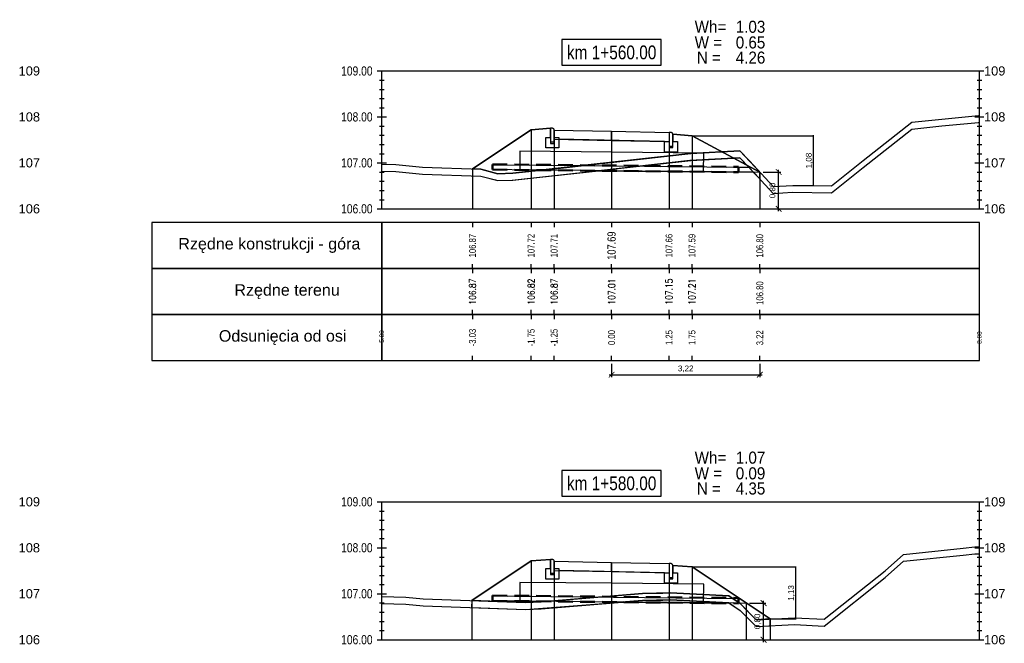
# Model space of a CAD drawing. Extents: x 7537626 to 7538805, y 5722894 to 5725486.
# Tile 86 of 105: x 7538581 to 7538602, y 5725469 to 5725482. Entities that reach past the tile are written whole.
import ezdxf

# ---------------------------------------------------------------- set-up
doc = ezdxf.new("R2010")
doc.units = 0
doc.header["$PDMODE"] = 35
doc.header["$PDSIZE"] = 0.3
doc.linetypes.add('HIDDEN', pattern=[9.525, 6.35, -3.175])
for name, color, linetype in [('C-DROGI-PROFILE', 7, 'Continuous'), ('C-DROGI-PROFILE-ETYKIETY', 7, 'Continuous'), ('C-DROGI-PRZEKROJE-ETYKIETY', 7, 'Continuous'), ('C-POPRZECZKA-przekrój', 2, 'Continuous'), ('C-POPRZECZKA-widok', 1, 'Continuous')]:
    doc.layers.add(name, color=color, linetype=linetype)
for name, color, linetype, true_color in [('C-humus', 7, 'Continuous', 0x003df5), ('C-Teren', 7, 'Continuous', 0x008521), ('poprzeczki', 7, 'Continuous', 0x0000d6)]:
    doc.layers.add(name, color=color, linetype=linetype, true_color=true_color)
for name, color, linetype, lineweight, plot in [('D-1.pow. hum.', 7, 'Continuous', 30, False), ('D-2.wykop', 30, 'Continuous', 30, False), ('D-3.nasyp', 4, 'Continuous', 30, False)]:
    doc.layers.add(name, color=color, linetype=linetype, lineweight=lineweight, plot=plot)
doc.layers.add('D-roboty-ziemne-opis', color=2, linetype='Continuous', lineweight=30)
doc.layers.add('Pom-plan', color=4, linetype='Continuous', plot=False)
doc.styles.add('2mm08', font='arial.ttf', dxfattribs={"width": 0.8})
doc.styles.add('opis_50', font='arial.ttf', dxfattribs={"height": 0.125})
doc.styles.get("Standard").update_dxf_attribs({"font": 'arial.ttf'})
doc.dimstyles.new('OPIS_50', dxfattribs={"dimscale": 0.5, "dimtxt": 0.125, "dimasz": 0.25, "dimexe": 0.1, "dimexo": 0.15, "dimgap": 0.1, "dimtad": 1, "dimzin": 0, "dimtxsty": 'opis_50', "dimblk": 'ARCHTICK', "dimcen": 0.15, "dimdle": 0.1, "dimaunit": 2, "dimadec": 4, "dimazin": 0, "dimtfac": 1, "dimtmove": 0, "dimatfit": 3, "dimfxl": 1, "dimarcsym": 0})

# ---------------------------------------------------------------- blocks, each defined once
blk = doc.blocks.new('_ArchTick')
at = {"color": 0, "linetype": 'ByBlock', "const_width": 0.15}
blk.add_lwpolyline([(-0.5, -0.5), (0.5, 0.5)], dxfattribs=at)
blk = doc.blocks.new('*D18')
at = {"layer": 'Defpoints', "color": 0, "transparency": 16777216}
for p in [(7538595.225, 5725479.627), (7538597.408, 5725478.546), (7538597.86, 5725478.546)]:
    blk.add_point(p, dxfattribs=at)
at = {"layer": 'poprzeczki', "color": 0, "lineweight": -2, "transparency": 16777216}
for p, q in [((7538595.24, 5725479.627), (7538597.87, 5725479.627)), ((7538597.86, 5725479.637), (7538597.86, 5725478.536)), ((7538597.423, 5725478.546), (7538597.87, 5725478.546))]:
    blk.add_line(p, q, dxfattribs=at)
at = {"layer": 'poprzeczki', "color": 0, "lineweight": -2, "transparency": 16777216, "xscale": 0.025, "yscale": 0.025, "zscale": 0.025}
for p, rotation in [((7538597.86, 5725479.627), 90), ((7538597.86, 5725478.546), 270)]:
    blk.add_blockref('_ArchTick', p, dxfattribs=dict(at, rotation=rotation))
at = {"layer": 'poprzeczki', "color": 0, "transparency": 16777216, "insert": (7538597.775, 5725479.087), "char_height": 0.125, "attachment_point": 5, "rotation": 90, "style": 'opis_50'}
blk.add_mtext('1,08', dxfattribs=at)
blk = doc.blocks.new('*D19')
at = {"layer": 'Defpoints', "color": 0, "transparency": 16777216}
for p in [(7538595.225, 5725470.245), (7538596.923, 5725469.113), (7538597.474, 5725469.113)]:
    blk.add_point(p, dxfattribs=at)
at = {"layer": 'poprzeczki', "color": 0, "lineweight": -2, "transparency": 16777216}
for p, q in [((7538595.24, 5725470.245), (7538597.484, 5725470.245)), ((7538597.474, 5725470.255), (7538597.474, 5725469.103)), ((7538596.938, 5725469.113), (7538597.484, 5725469.113))]:
    blk.add_line(p, q, dxfattribs=at)
at = {"layer": 'poprzeczki', "color": 0, "lineweight": -2, "transparency": 16777216, "xscale": 0.025, "yscale": 0.025, "zscale": 0.025}
for p, rotation in [((7538597.474, 5725470.245), 90), ((7538597.474, 5725469.113), 270)]:
    blk.add_blockref('_ArchTick', p, dxfattribs=dict(at, rotation=rotation))
at = {"layer": 'poprzeczki', "color": 0, "transparency": 16777216, "insert": (7538597.389, 5725469.679), "char_height": 0.125, "attachment_point": 5, "rotation": 90, "style": 'opis_50'}
blk.add_mtext('1,13', dxfattribs=at)
blk = doc.blocks.new('geokrata')
at = {"layer": 'C-POPRZECZKA-przekrój', "color": 172, "linetype": 'HIDDEN', "lineweight": 50, "ltscale": 0.05, "true_color": 0x0000cc}
for p, q in [((7538464.885, 5725469.743), (7538470.234, 5725469.689)), ((7538464.887, 5725469.627), (7538470.233, 5725469.573))]:
    blk.add_line(p, q, dxfattribs=at)
at = {"layer": 'C-POPRZECZKA-przekrój', "color": 98, "linetype": 'Continuous', "lineweight": 30, "true_color": 0x006100}
for p, q in [((7538464.892, 5725469.735), (7538465.726, 5725469.726)), ((7538464.893, 5725469.635), (7538465.725, 5725469.626)), ((7538469.225, 5725469.591), (7538470.225, 5725469.581))]:
    blk.add_line(p, q, dxfattribs=at)
for points in [[(7538467.479, 5725470.009), (7538465.479, 5725470.029), (7538465.475, 5725469.629), (7538469.475, 5725469.589), (7538469.479, 5725469.989), (7538467.479, 5725470.009), (7538465.479, 5725470.029), (7538465.476, 5725469.729), (7538470.226, 5725469.681)], [(7538464.892, 5725469.735), (7538464.893, 5725469.635)], [(7538470.225, 5725469.581), (7538470.226, 5725469.681)]]:
    blk.add_lwpolyline(points, dxfattribs=at)
at = {"layer": 'C-POPRZECZKA-przekrój', "color": 172, "linetype": 'HIDDEN', "lineweight": 50, "ltscale": 0.05, "true_color": 0x0000cc}
for points in [[(7538464.885, 5725469.743), (7538464.887, 5725469.627)], [(7538470.233, 5725469.573), (7538470.234, 5725469.689)]]:
    blk.add_lwpolyline(points, dxfattribs=at)
blk = doc.blocks.new('*D246')
at = {"layer": 'Defpoints', "color": 0, "transparency": 16777216}
for p in [(7538593.475, 5725474.736), (7538596.699, 5725474.736), (7538596.699, 5725474.428)]:
    blk.add_point(p, dxfattribs=at)
at = {"layer": 'Pom-plan', "color": 0, "lineweight": -2, "transparency": 16777216}
for p, q in [((7538593.475, 5725474.661), (7538593.475, 5725474.378)), ((7538596.699, 5725474.661), (7538596.699, 5725474.378)), ((7538593.425, 5725474.428), (7538596.749, 5725474.428))]:
    blk.add_line(p, q, dxfattribs=at)
at = {"layer": 'Pom-plan', "color": 0, "lineweight": -2, "transparency": 16777216, "xscale": 0.125, "yscale": 0.125, "zscale": 0.125, "rotation": 180}
blk.add_blockref('_ArchTick', (7538593.475, 5725474.428), dxfattribs=at)
at = {"layer": 'Pom-plan', "color": 0, "lineweight": -2, "transparency": 16777216, "xscale": 0.125, "yscale": 0.125, "zscale": 0.125}
blk.add_blockref('_ArchTick', (7538596.699, 5725474.428), dxfattribs=at)
at = {"layer": 'Pom-plan', "color": 0, "transparency": 16777216, "insert": (7538595.087, 5725474.553), "char_height": 0.125, "attachment_point": 5, "style": 'opis_50'}
blk.add_mtext('3,22', dxfattribs=at)
blk = doc.blocks.new('*D247')
at = {"layer": 'Defpoints', "color": 0, "transparency": 16777216}
for p in [(7538596.699, 5725478.838), (7538597.109, 5725478.838), (7538596.699, 5725478.036)]:
    blk.add_point(p, dxfattribs=at)
at = {"layer": 'Pom-plan', "color": 0, "lineweight": -2, "transparency": 16777216}
for p, q in [((7538597.109, 5725477.986), (7538597.109, 5725478.888)), ((7538596.774, 5725478.838), (7538597.159, 5725478.838)), ((7538596.774, 5725478.036), (7538597.159, 5725478.036))]:
    blk.add_line(p, q, dxfattribs=at)
at = {"layer": 'Pom-plan', "color": 0, "lineweight": -2, "transparency": 16777216, "xscale": 0.125, "yscale": 0.125, "zscale": 0.125}
for p, rotation in [((7538597.109, 5725478.838), 90), ((7538597.109, 5725478.036), 270)]:
    blk.add_blockref('_ArchTick', p, dxfattribs=dict(at, rotation=rotation))
at = {"layer": 'Pom-plan', "color": 0, "transparency": 16777216, "insert": (7538596.984, 5725478.437), "char_height": 0.125, "attachment_point": 5, "rotation": 90, "style": 'opis_50'}
blk.add_mtext('0,80', dxfattribs=at)
blk = doc.blocks.new('*D248')
at = {"layer": 'Defpoints', "color": 0, "transparency": 16777216}
for p in [(7538596.403, 5725469.459), (7538596.782, 5725469.459), (7538596.403, 5725468.661)]:
    blk.add_point(p, dxfattribs=at)
at = {"layer": 'Pom-plan', "color": 0, "lineweight": -2, "transparency": 16777216}
for p, q in [((7538596.782, 5725468.611), (7538596.782, 5725469.509)), ((7538596.478, 5725469.459), (7538596.832, 5725469.459)), ((7538596.478, 5725468.661), (7538596.832, 5725468.661))]:
    blk.add_line(p, q, dxfattribs=at)
at = {"layer": 'Pom-plan', "color": 0, "lineweight": -2, "transparency": 16777216, "xscale": 0.125, "yscale": 0.125, "zscale": 0.125}
for p, rotation in [((7538596.782, 5725469.459), 90), ((7538596.782, 5725468.661), 270)]:
    blk.add_blockref('_ArchTick', p, dxfattribs=dict(at, rotation=rotation))
at = {"layer": 'Pom-plan', "color": 0, "transparency": 16777216, "insert": (7538596.657, 5725469.06), "char_height": 0.125, "attachment_point": 5, "rotation": 90, "style": 'opis_50'}
blk.add_mtext('0,80', dxfattribs=at)

msp = doc.modelspace()

# ---------------------------------------------------------------- linework, layer by layer
at = {"layer": 'C-DROGI-PROFILE', "color": 7, "linetype": 'Continuous', "lineweight": -3}
for p, q in [((7538590.449, 5725477.736), (7538590.449, 5725477.636)), ((7538591.725, 5725477.736), (7538591.725, 5725477.636)), ((7538592.225, 5725477.736), (7538592.225, 5725477.636)), ((7538593.475, 5725477.736), (7538593.475, 5725477.636)), ((7538594.725, 5725477.736), (7538594.725, 5725477.636)), ((7538595.225, 5725477.736), (7538595.225, 5725477.636)), ((7538596.699, 5725477.736), (7538596.699, 5725477.636)), ((7538590.449, 5725476.736), (7538590.449, 5725476.836)), ((7538591.725, 5725476.736), (7538591.725, 5725476.836)), ((7538592.225, 5725476.736), (7538592.225, 5725476.836)), ((7538593.475, 5725476.736), (7538593.475, 5725476.836)), ((7538594.725, 5725476.736), (7538594.725, 5725476.836)), ((7538595.225, 5725476.736), (7538595.225, 5725476.836)), ((7538596.699, 5725476.736), (7538596.699, 5725476.836)), ((7538590.449, 5725476.736), (7538590.449, 5725476.636)), ((7538591.725, 5725476.736), (7538591.725, 5725476.636)), ((7538592.225, 5725476.736), (7538592.225, 5725476.636)), ((7538593.475, 5725476.736), (7538593.475, 5725476.636)), ((7538594.725, 5725476.736), (7538594.725, 5725476.636)), ((7538595.225, 5725476.736), (7538595.225, 5725476.636)), ((7538596.699, 5725476.736), (7538596.699, 5725476.636)), ((7538590.449, 5725475.736), (7538590.449, 5725475.836)), ((7538590.449, 5725475.736), (7538590.449, 5725475.636)), ((7538591.725, 5725475.736), (7538591.725, 5725475.836)), ((7538591.725, 5725475.736), (7538591.725, 5725475.636)), ((7538592.225, 5725475.736), (7538592.225, 5725475.836)), ((7538592.225, 5725475.736), (7538592.225, 5725475.636)), ((7538593.475, 5725475.736), (7538593.475, 5725475.836)), ((7538593.475, 5725475.736), (7538593.475, 5725475.636)), ((7538594.725, 5725475.736), (7538594.725, 5725475.836)), ((7538594.725, 5725475.736), (7538594.725, 5725475.636)), ((7538595.225, 5725475.736), (7538595.225, 5725475.836)), ((7538595.225, 5725475.736), (7538595.225, 5725475.636)), ((7538596.699, 5725475.736), (7538596.699, 5725475.836)), ((7538596.699, 5725475.736), (7538596.699, 5725475.636)), ((7538590.449, 5725474.736), (7538590.449, 5725474.836)), ((7538591.725, 5725474.736), (7538591.725, 5725474.836)), ((7538592.225, 5725474.736), (7538592.225, 5725474.836)), ((7538593.475, 5725474.736), (7538593.475, 5725474.836)), ((7538594.725, 5725474.736), (7538594.725, 5725474.836)), ((7538595.225, 5725474.736), (7538595.225, 5725474.836)), ((7538596.699, 5725474.736), (7538596.699, 5725474.836))]:
    msp.add_line(p, q, dxfattribs=at)
at = {"layer": 'C-DROGI-PROFILE', "color": 1, "linetype": 'Continuous', "lineweight": -3}
for points in [[(7538588.475, 5725476.736), (7538588.475, 5725477.736), (7538583.475, 5725477.736), (7538583.475, 5725476.736)], [(7538588.475, 5725476.736), (7538601.475, 5725476.736), (7538601.475, 5725477.736), (7538588.475, 5725477.736)], [(7538588.475, 5725475.736), (7538588.475, 5725476.736), (7538583.475, 5725476.736), (7538583.475, 5725475.736)], [(7538588.475, 5725475.736), (7538601.475, 5725475.736), (7538601.475, 5725476.736), (7538588.475, 5725476.736)], [(7538588.475, 5725474.736), (7538588.475, 5725475.736), (7538583.475, 5725475.736), (7538583.475, 5725474.736)], [(7538588.475, 5725474.736), (7538601.475, 5725474.736), (7538601.475, 5725475.736), (7538588.475, 5725475.736)]]:
    msp.add_3dface(points, dxfattribs=at)
at = {"layer": 'C-DROGI-PRZEKROJE-ETYKIETY', "color": 1, "linetype": 'Continuous', "lineweight": -3}
for p, q in [((7538591.725, 5725479.757), (7538591.725, 5725478.036)), ((7538592.225, 5725479.751), (7538592.225, 5725478.036)), ((7538593.475, 5725479.726), (7538593.475, 5725478.036)), ((7538594.725, 5725479.701), (7538594.725, 5725478.036)), ((7538595.225, 5725479.627), (7538595.225, 5725478.036)), ((7538590.449, 5725478.907), (7538590.449, 5725478.036)), ((7538591.725, 5725470.375), (7538591.725, 5725468.661)), ((7538592.225, 5725470.369), (7538592.225, 5725468.661)), ((7538593.475, 5725470.344), (7538593.475, 5725468.661)), ((7538594.725, 5725470.319), (7538594.725, 5725468.661)), ((7538595.225, 5725470.245), (7538595.225, 5725468.661)), ((7538590.432, 5725469.513), (7538590.432, 5725468.661)), ((7538596.923, 5725469.113), (7538596.923, 5725468.661))]:
    msp.add_line(p, q, dxfattribs=at)
for points in [[(7538596.699, 5725478.838), (7538596.699, 5725478.036)], [(7538596.403, 5725469.459), (7538596.403, 5725468.661)]]:
    msp.add_lwpolyline(points, dxfattribs=at)
at = {"layer": 'C-humus'}
for p, q in [((7538598.944, 5725478.935), (7538600.007, 5725479.772)), ((7538600.007, 5725479.772), (7538600.662, 5725479.841)), ((7538600.662, 5725479.841), (7538601.459, 5725479.918)), ((7538601.459, 5725479.918), (7538601.475, 5725479.919)), ((7538595.196, 5725479.091), (7538596.263, 5725479.148)), ((7538596.263, 5725479.148), (7538596.473, 5725478.931)), ((7538592.363, 5725478.773), (7538595.196, 5725479.091)), ((7538596.473, 5725478.931), (7538596.992, 5725478.373)), ((7538598.255, 5725478.385), (7538598.944, 5725478.935)), ((7538588.475, 5725478.857), (7538588.778, 5725478.848)), ((7538588.778, 5725478.848), (7538589.363, 5725478.794)), ((7538589.363, 5725478.794), (7538590.633, 5725478.75)), ((7538590.633, 5725478.75), (7538590.999, 5725478.651)), ((7538591.328, 5725478.661), (7538592.363, 5725478.773)), ((7538590.999, 5725478.651), (7538591.328, 5725478.661)), ((7538596.992, 5725478.373), (7538597.408, 5725478.396)), ((7538597.408, 5725478.396), (7538598.255, 5725478.385)), ((7538599.423, 5725470.013), (7538599.826, 5725470.368)), ((7538599.826, 5725470.368), (7538601.12, 5725470.504)), ((7538601.12, 5725470.504), (7538601.373, 5725470.53)), ((7538601.373, 5725470.53), (7538601.475, 5725470.531)), ((7538598.098, 5725468.959), (7538599.423, 5725470.013)), ((7538591.941, 5725469.335), (7538594.147, 5725469.518)), ((7538594.147, 5725469.518), (7538594.592, 5725469.525)), ((7538594.592, 5725469.525), (7538594.759, 5725469.529)), ((7538594.759, 5725469.529), (7538596.024, 5725469.464)), ((7538596.024, 5725469.464), (7538596.273, 5725469.3)), ((7538588.475, 5725469.449), (7538588.997, 5725469.435)), ((7538588.997, 5725469.435), (7538589.378, 5725469.399)), ((7538589.378, 5725469.399), (7538591.602, 5725469.323)), ((7538591.602, 5725469.323), (7538591.941, 5725469.335)), ((7538596.273, 5725469.3), (7538596.616, 5725468.947)), ((7538596.616, 5725468.947), (7538597.454, 5725468.99)), ((7538597.454, 5725468.99), (7538598.098, 5725468.959))]:
    msp.add_line(p, q, dxfattribs=at)
at = {"layer": 'C-POPRZECZKA-przekrój', "color": 2, "linetype": 'Continuous', "lineweight": -3}
for p, q in [((7538590.449, 5725478.907), (7538591.725, 5725479.757)), ((7538591.725, 5725479.757), (7538592.145, 5725479.791)), ((7538592.185, 5725479.791), (7538592.145, 5725479.791)), ((7538592.145, 5725479.791), (7538592.145, 5725479.461)), ((7538592.19, 5725479.79), (7538592.185, 5725479.791)), ((7538592.199, 5725479.788), (7538592.19, 5725479.79)), ((7538592.207, 5725479.784), (7538592.199, 5725479.788)), ((7538592.213, 5725479.779), (7538592.207, 5725479.784)), ((7538592.218, 5725479.774), (7538592.213, 5725479.779)), ((7538592.222, 5725479.766), (7538592.218, 5725479.774)), ((7538592.224, 5725479.758), (7538592.222, 5725479.766)), ((7538592.225, 5725479.751), (7538592.224, 5725479.758)), ((7538592.225, 5725479.751), (7538593.475, 5725479.726)), ((7538592.225, 5725479.751), (7538592.226, 5725479.551)), ((7538592.225, 5725479.461), (7538592.225, 5725479.751)), ((7538592.225, 5725479.751), (7538592.225, 5725479.591)), ((7538592.045, 5725479.361), (7538592.045, 5725479.591)), ((7538592.045, 5725479.591), (7538592.145, 5725479.591)), ((7538592.145, 5725479.591), (7538592.145, 5725479.491)), ((7538592.225, 5725479.591), (7538592.325, 5725479.591)), ((7538592.226, 5725479.551), (7538593.475, 5725479.526)), ((7538592.325, 5725479.591), (7538592.325, 5725479.361)), ((7538593.475, 5725479.526), (7538593.475, 5725479.726)), ((7538593.475, 5725479.726), (7538594.725, 5725479.701)), ((7538594.725, 5725479.701), (7538594.724, 5725479.501)), ((7538594.765, 5725479.701), (7538594.725, 5725479.701)), ((7538594.725, 5725479.701), (7538594.725, 5725479.371)), ((7538594.77, 5725479.7), (7538594.765, 5725479.701)), ((7538594.779, 5725479.698), (7538594.77, 5725479.7)), ((7538594.787, 5725479.694), (7538594.779, 5725479.698)), ((7538594.793, 5725479.689), (7538594.787, 5725479.694)), ((7538594.798, 5725479.684), (7538594.793, 5725479.689)), ((7538594.802, 5725479.676), (7538594.798, 5725479.684)), ((7538594.804, 5725479.668), (7538594.802, 5725479.676)), ((7538594.805, 5725479.661), (7538594.804, 5725479.668)), ((7538594.805, 5725479.371), (7538594.805, 5725479.661)), ((7538594.805, 5725479.661), (7538594.805, 5725479.501)), ((7538594.805, 5725479.661), (7538595.225, 5725479.627)), ((7538592.325, 5725479.361), (7538592.045, 5725479.361)), ((7538592.145, 5725479.491), (7538592.225, 5725479.491)), ((7538592.145, 5725479.461), (7538592.225, 5725479.461)), ((7538593.475, 5725479.526), (7538594.724, 5725479.501)), ((7538594.625, 5725479.271), (7538594.625, 5725479.501)), ((7538594.625, 5725479.501), (7538594.725, 5725479.501)), ((7538594.725, 5725479.501), (7538594.725, 5725479.401)), ((7538594.725, 5725479.401), (7538594.805, 5725479.401)), ((7538594.725, 5725479.371), (7538594.805, 5725479.371)), ((7538594.805, 5725479.501), (7538594.905, 5725479.501)), ((7538594.905, 5725479.501), (7538594.905, 5725479.271)), ((7538594.905, 5725479.271), (7538594.625, 5725479.271)), ((7538590.432, 5725469.513), (7538591.725, 5725470.375)), ((7538591.725, 5725470.375), (7538592.145, 5725470.409)), ((7538592.185, 5725470.409), (7538592.145, 5725470.409)), ((7538592.145, 5725470.409), (7538592.145, 5725470.079)), ((7538592.19, 5725470.408), (7538592.185, 5725470.409)), ((7538592.199, 5725470.406), (7538592.19, 5725470.408)), ((7538592.207, 5725470.402), (7538592.199, 5725470.406)), ((7538592.213, 5725470.397), (7538592.207, 5725470.402)), ((7538592.218, 5725470.392), (7538592.213, 5725470.397)), ((7538592.222, 5725470.384), (7538592.218, 5725470.392)), ((7538592.224, 5725470.376), (7538592.222, 5725470.384)), ((7538592.225, 5725470.369), (7538592.224, 5725470.376)), ((7538592.225, 5725470.369), (7538593.475, 5725470.344)), ((7538592.225, 5725470.369), (7538592.226, 5725470.169)), ((7538592.225, 5725470.079), (7538592.225, 5725470.369)), ((7538592.225, 5725470.369), (7538592.225, 5725470.209)), ((7538593.475, 5725470.144), (7538593.475, 5725470.344)), ((7538593.475, 5725470.344), (7538594.725, 5725470.319)), ((7538594.725, 5725470.319), (7538594.724, 5725470.119)), ((7538594.765, 5725470.319), (7538594.725, 5725470.319)), ((7538594.725, 5725470.319), (7538594.725, 5725469.989)), ((7538594.77, 5725470.318), (7538594.765, 5725470.319)), ((7538594.779, 5725470.316), (7538594.77, 5725470.318)), ((7538592.045, 5725469.979), (7538592.045, 5725470.209)), ((7538592.045, 5725470.209), (7538592.145, 5725470.209)), ((7538592.145, 5725470.209), (7538592.145, 5725470.109)), ((7538592.145, 5725470.109), (7538592.225, 5725470.109)), ((7538592.225, 5725470.209), (7538592.325, 5725470.209)), ((7538592.226, 5725470.169), (7538593.475, 5725470.144)), ((7538592.325, 5725470.209), (7538592.325, 5725469.979)), ((7538593.475, 5725470.144), (7538594.724, 5725470.119)), ((7538594.625, 5725469.889), (7538594.625, 5725470.119)), ((7538594.625, 5725470.119), (7538594.725, 5725470.119)), ((7538594.725, 5725470.119), (7538594.725, 5725470.019)), ((7538594.787, 5725470.312), (7538594.779, 5725470.316)), ((7538594.793, 5725470.307), (7538594.787, 5725470.312)), ((7538594.798, 5725470.302), (7538594.793, 5725470.307)), ((7538594.802, 5725470.294), (7538594.798, 5725470.302)), ((7538594.804, 5725470.286), (7538594.802, 5725470.294)), ((7538594.805, 5725470.279), (7538594.804, 5725470.286)), ((7538594.805, 5725469.989), (7538594.805, 5725470.279)), ((7538594.805, 5725470.279), (7538594.805, 5725470.119)), ((7538594.805, 5725470.279), (7538595.225, 5725470.245)), ((7538594.805, 5725470.119), (7538594.905, 5725470.119)), ((7538594.905, 5725470.119), (7538594.905, 5725469.889)), ((7538595.225, 5725470.245), (7538596.923, 5725469.113)), ((7538592.325, 5725469.979), (7538592.045, 5725469.979)), ((7538592.145, 5725470.079), (7538592.225, 5725470.079)), ((7538594.725, 5725470.019), (7538594.805, 5725470.019)), ((7538594.725, 5725469.989), (7538594.805, 5725469.989)), ((7538594.905, 5725469.889), (7538594.625, 5725469.889))]:
    msp.add_line(p, q, dxfattribs=at)
at = {"layer": 'C-POPRZECZKA-przekrój'}
for points in [[(7538595.225, 5725479.627), (7538596.699, 5725478.838)], [(7538596.226, 5725478.943), (7538596.508, 5725478.94)], [(7538596.225, 5725478.843), (7538596.699, 5725478.838)], [(7538596.226, 5725469.561), (7538596.251, 5725469.561)], [(7538596.225, 5725469.461), (7538596.403, 5725469.459)]]:
    msp.add_lwpolyline(points, dxfattribs=at)
at = {"layer": 'C-POPRZECZKA-widok', "color": 1, "linetype": 'Continuous', "lineweight": -3}
for p, q in [((7538588.375, 5725481.036), (7538601.575, 5725481.036)), ((7538588.475, 5725478.036), (7538588.475, 5725481.036)), ((7538601.475, 5725478.036), (7538601.475, 5725481.036)), ((7538588.425, 5725480.836), (7538588.525, 5725480.836)), ((7538601.425, 5725480.836), (7538601.525, 5725480.836)), ((7538588.425, 5725480.636), (7538588.525, 5725480.636)), ((7538601.425, 5725480.636), (7538601.525, 5725480.636)), ((7538588.425, 5725480.436), (7538588.525, 5725480.436)), ((7538601.425, 5725480.436), (7538601.525, 5725480.436)), ((7538588.425, 5725480.236), (7538588.525, 5725480.236)), ((7538601.425, 5725480.236), (7538601.525, 5725480.236)), ((7538588.375, 5725480.036), (7538588.575, 5725480.036)), ((7538588.425, 5725480.036), (7538588.525, 5725480.036)), ((7538601.375, 5725480.036), (7538601.575, 5725480.036)), ((7538601.425, 5725480.036), (7538601.525, 5725480.036)), ((7538588.425, 5725479.836), (7538588.525, 5725479.836)), ((7538601.425, 5725479.836), (7538601.525, 5725479.836)), ((7538588.425, 5725479.636), (7538588.525, 5725479.636)), ((7538601.425, 5725479.636), (7538601.525, 5725479.636)), ((7538588.425, 5725479.436), (7538588.525, 5725479.436)), ((7538601.425, 5725479.436), (7538601.525, 5725479.436)), ((7538588.425, 5725479.236), (7538588.525, 5725479.236)), ((7538601.425, 5725479.236), (7538601.525, 5725479.236)), ((7538588.375, 5725479.036), (7538588.575, 5725479.036)), ((7538588.425, 5725479.036), (7538588.525, 5725479.036)), ((7538601.375, 5725479.036), (7538601.575, 5725479.036)), ((7538601.425, 5725479.036), (7538601.525, 5725479.036)), ((7538588.425, 5725478.836), (7538588.525, 5725478.836)), ((7538601.425, 5725478.836), (7538601.525, 5725478.836)), ((7538588.425, 5725478.636), (7538588.525, 5725478.636)), ((7538601.425, 5725478.636), (7538601.525, 5725478.636)), ((7538588.425, 5725478.436), (7538588.525, 5725478.436)), ((7538601.425, 5725478.436), (7538601.525, 5725478.436)), ((7538588.375, 5725478.036), (7538601.575, 5725478.036)), ((7538588.425, 5725478.236), (7538588.525, 5725478.236)), ((7538601.425, 5725478.236), (7538601.525, 5725478.236)), ((7538588.375, 5725471.661), (7538601.575, 5725471.661)), ((7538588.475, 5725468.661), (7538588.475, 5725471.661)), ((7538601.475, 5725468.661), (7538601.475, 5725471.661)), ((7538588.425, 5725471.461), (7538588.525, 5725471.461)), ((7538601.425, 5725471.461), (7538601.525, 5725471.461)), ((7538588.425, 5725471.261), (7538588.525, 5725471.261)), ((7538601.425, 5725471.261), (7538601.525, 5725471.261)), ((7538588.425, 5725471.061), (7538588.525, 5725471.061)), ((7538601.425, 5725471.061), (7538601.525, 5725471.061)), ((7538588.425, 5725470.861), (7538588.525, 5725470.861)), ((7538601.425, 5725470.861), (7538601.525, 5725470.861)), ((7538588.375, 5725470.661), (7538588.575, 5725470.661)), ((7538588.425, 5725470.661), (7538588.525, 5725470.661)), ((7538601.375, 5725470.661), (7538601.575, 5725470.661)), ((7538601.425, 5725470.661), (7538601.525, 5725470.661)), ((7538588.425, 5725470.461), (7538588.525, 5725470.461)), ((7538601.425, 5725470.461), (7538601.525, 5725470.461)), ((7538588.425, 5725470.261), (7538588.525, 5725470.261)), ((7538601.425, 5725470.261), (7538601.525, 5725470.261)), ((7538588.425, 5725470.061), (7538588.525, 5725470.061)), ((7538601.425, 5725470.061), (7538601.525, 5725470.061)), ((7538588.425, 5725469.861), (7538588.525, 5725469.861)), ((7538601.425, 5725469.861), (7538601.525, 5725469.861)), ((7538588.375, 5725469.661), (7538588.575, 5725469.661)), ((7538588.425, 5725469.661), (7538588.525, 5725469.661)), ((7538588.425, 5725469.461), (7538588.525, 5725469.461)), ((7538601.375, 5725469.661), (7538601.575, 5725469.661)), ((7538601.425, 5725469.661), (7538601.525, 5725469.661)), ((7538601.425, 5725469.461), (7538601.525, 5725469.461)), ((7538588.425, 5725469.261), (7538588.525, 5725469.261)), ((7538601.425, 5725469.261), (7538601.525, 5725469.261)), ((7538588.425, 5725469.061), (7538588.525, 5725469.061)), ((7538601.425, 5725469.061), (7538601.525, 5725469.061)), ((7538588.425, 5725468.861), (7538588.525, 5725468.861)), ((7538601.425, 5725468.861), (7538601.525, 5725468.861)), ((7538588.375, 5725468.661), (7538601.575, 5725468.661))]:
    msp.add_line(p, q, dxfattribs=at)
at = {"layer": 'C-POPRZECZKA-widok', "color": 3, "linetype": 'Continuous', "lineweight": -3}
for points in [[(7538592.395, 5725481.161), (7538594.555, 5725481.161), (7538594.555, 5725481.718), (7538592.395, 5725481.718)], [(7538592.395, 5725471.786), (7538594.555, 5725471.786), (7538594.555, 5725472.343), (7538592.395, 5725472.343)]]:
    msp.add_3dface(points, dxfattribs=at)
at = {"layer": 'C-Teren'}
for p, q in [((7538600.007, 5725479.922), (7538600.662, 5725479.991)), ((7538600.662, 5725479.991), (7538601.459, 5725480.068)), ((7538601.459, 5725480.068), (7538601.475, 5725480.069)), ((7538598.944, 5725479.085), (7538600.007, 5725479.922)), ((7538592.363, 5725478.923), (7538595.196, 5725479.241)), ((7538595.196, 5725479.241), (7538596.263, 5725479.298)), ((7538596.263, 5725479.298), (7538596.473, 5725479.081)), ((7538588.475, 5725479.007), (7538588.778, 5725478.998)), ((7538588.778, 5725478.998), (7538589.363, 5725478.944)), ((7538589.363, 5725478.944), (7538590.633, 5725478.9)), ((7538590.633, 5725478.9), (7538590.999, 5725478.801)), ((7538591.328, 5725478.811), (7538592.363, 5725478.923)), ((7538596.473, 5725479.081), (7538596.992, 5725478.523)), ((7538598.255, 5725478.535), (7538598.944, 5725479.085)), ((7538590.999, 5725478.801), (7538591.328, 5725478.811)), ((7538596.992, 5725478.523), (7538597.408, 5725478.546)), ((7538597.408, 5725478.546), (7538598.255, 5725478.535)), ((7538599.826, 5725470.518), (7538601.12, 5725470.654)), ((7538601.12, 5725470.654), (7538601.373, 5725470.68)), ((7538601.373, 5725470.68), (7538601.475, 5725470.681)), ((7538599.423, 5725470.163), (7538599.826, 5725470.518)), ((7538598.098, 5725469.109), (7538599.423, 5725470.163)), ((7538594.592, 5725469.675), (7538594.759, 5725469.679)), ((7538594.759, 5725469.679), (7538596.024, 5725469.614)), ((7538588.475, 5725469.599), (7538588.997, 5725469.585)), ((7538588.997, 5725469.585), (7538589.378, 5725469.549)), ((7538589.378, 5725469.549), (7538591.602, 5725469.473)), ((7538591.602, 5725469.473), (7538591.941, 5725469.485)), ((7538591.941, 5725469.485), (7538594.147, 5725469.668)), ((7538594.147, 5725469.668), (7538594.592, 5725469.675)), ((7538596.024, 5725469.614), (7538596.273, 5725469.45)), ((7538596.273, 5725469.45), (7538596.616, 5725469.097)), ((7538596.616, 5725469.097), (7538597.454, 5725469.14)), ((7538597.454, 5725469.14), (7538598.098, 5725469.109))]:
    msp.add_line(p, q, dxfattribs=at)
at = {"layer": 'D-1.pow. hum.'}
for points in [[(7538590.449, 5725478.907), (7538590.449, 5725478.757), (7538590.633, 5725478.75), (7538590.999, 5725478.651), (7538591.309, 5725478.661), (7538595.196, 5725479.091), (7538596.263, 5725479.148), (7538596.699, 5725478.688), (7538596.699, 5725478.838), (7538596.263, 5725479.298), (7538595.196, 5725479.241), (7538591.328, 5725478.811), (7538590.999, 5725478.801), (7538590.633, 5725478.9), (7538590.449, 5725478.907)], [(7538590.432, 5725469.513), (7538590.432, 5725469.363), (7538591.602, 5725469.323), (7538591.941, 5725469.335), (7538593.25, 5725469.444), (7538594.147, 5725469.518), (7538594.759, 5725469.529), (7538596.024, 5725469.464), (7538596.273, 5725469.3), (7538596.403, 5725469.166), (7538596.616, 5725468.947), (7538596.923, 5725468.963), (7538596.923, 5725469.113), (7538596.616, 5725469.097), (7538596.425, 5725469.294), (7538596.273, 5725469.45), (7538596.024, 5725469.614), (7538594.759, 5725469.679), (7538594.147, 5725469.668), (7538592.406, 5725469.524), (7538591.935, 5725469.485), (7538591.602, 5725469.473), (7538590.432, 5725469.513)]]:
    msp.add_lwpolyline(points, dxfattribs=at)
at = {"layer": 'D-2.wykop'}
for points in [[(7538596.561, 5725478.834), (7538596.263, 5725479.148), (7538595.179, 5725479.089), (7538593.189, 5725478.866), (7538596.561, 5725478.834)], [(7538596.024, 5725469.464), (7538594.759, 5725469.529), (7538594.147, 5725469.518), (7538593.684, 5725469.48), (7538596.038, 5725469.455), (7538596.024, 5725469.464)]]:
    msp.add_lwpolyline(points, dxfattribs=at)
at = {"layer": 'D-3.nasyp'}
for points in [[(7538592.045, 5725479.361), (7538592.045, 5725479.591), (7538592.145, 5725479.591), (7538592.145, 5725479.792), (7538591.725, 5725479.757), (7538590.449, 5725478.907), (7538590.449, 5725478.757), (7538590.633, 5725478.75), (7538590.947, 5725478.665), (7538590.999, 5725478.651), (7538591.309, 5725478.661), (7538593.189, 5725478.866), (7538596.549, 5725478.84), (7538596.699, 5725478.688), (7538596.699, 5725478.838), (7538595.225, 5725479.627), (7538594.805, 5725479.661), (7538594.805, 5725479.516), (7538594.805, 5725479.501), (7538594.905, 5725479.501), (7538594.905, 5725479.271), (7538594.625, 5725479.271), (7538594.625, 5725479.501), (7538592.325, 5725479.549), (7538592.325, 5725479.361), (7538592.045, 5725479.361)], [(7538592.045, 5725469.979), (7538592.045, 5725470.209), (7538592.145, 5725470.209), (7538592.145, 5725470.409), (7538591.725, 5725470.375), (7538590.432, 5725469.513), (7538590.426, 5725469.363), (7538591.602, 5725469.323), (7538593.676, 5725469.479), (7538596.038, 5725469.455), (7538596.273, 5725469.3), (7538596.616, 5725468.947), (7538596.923, 5725468.963), (7538596.923, 5725469.113), (7538595.225, 5725470.245), (7538594.805, 5725470.279), (7538594.805, 5725470.119), (7538594.905, 5725470.119), (7538594.905, 5725469.899), (7538594.905, 5725469.889), (7538594.625, 5725469.889), (7538594.625, 5725470.119), (7538592.325, 5725470.167), (7538592.325, 5725469.979), (7538592.045, 5725469.979)]]:
    msp.add_lwpolyline(points, dxfattribs=at)

# ---------------------------------------------------------------- block references
at = {"layer": 'C-POPRZECZKA-przekrój'}
for p in [(126, 9.262), (126, -0.12)]:
    msp.add_blockref('geokrata', p, dxfattribs=at)

# ---------------------------------------------------------------- texts
at = {"layer": 'C-DROGI-PROFILE', "color": 2}
for s, p in [('Rzędne konstrukcji - góra', (7538584.05, 5725477.153)), ('Rzędne terenu', (7538585.27, 5725476.147)), ('Odsunięcia od osi', (7538584.931, 5725475.147))]:
    msp.add_text(s, height=0.25, dxfattribs=at).set_placement(p)
at = {"layer": 'C-DROGI-PROFILE-ETYKIETY', "color": 1, "style": '2mm08', "width": 0.8}
for s, p in [('106.80', (7538596.773, 5725476.975)), ('106.80', (7538596.774, 5725475.948)), ('3.22', (7538596.773, 5725475.068))]:
    msp.add_text(s, height=0.15, rotation=90, dxfattribs=at).set_placement(p)
at = {"layer": 'C-DROGI-PROFILE-ETYKIETY', "color": 1, "linetype": 'Continuous', "lineweight": -3, "attachment_point": 5, "rotation": 90, "style": '2mm08'}
for s, insert, char_height in [('106.87', (7538590.449, 5725477.236), 0.15), ('107.72', (7538591.725, 5725477.236), 0.15), ('107.71', (7538592.225, 5725477.236), 0.15), ('107.69', (7538593.475, 5725477.236), 0.18), ('107.66', (7538594.725, 5725477.236), 0.15), ('107.59', (7538595.225, 5725477.236), 0.15), ('{\\Fsimplex.shx|c238;106.87}', (7538590.449, 5725476.236), 0.15), ('{\\Fsimplex.shx|c238;106.82}', (7538591.725, 5725476.236), 0.15), ('{\\Fsimplex.shx|c238;106.87}', (7538592.225, 5725476.236), 0.15), ('{\\Fsimplex.shx|c238;107.01}', (7538593.475, 5725476.236), 0.15), ('{\\Fsimplex.shx|c238;107.15}', (7538594.725, 5725476.236), 0.15), ('{\\Fsimplex.shx|c238;107.21}', (7538595.225, 5725476.236), 0.15), ('-3.03', (7538590.449, 5725475.236), 0.15), ('-1.75', (7538591.725, 5725475.236), 0.15), ('-1.25', (7538592.225, 5725475.236), 0.15), ('0.00', (7538593.475, 5725475.236), 0.15), ('1.25', (7538594.725, 5725475.236), 0.15), ('1.75', (7538595.225, 5725475.236), 0.15)]:
    msp.add_mtext(s, dxfattribs=dict(at, insert=insert, char_height=char_height))
at = {"layer": 'C-DROGI-PROFILE-ETYKIETY', "color": 7, "linetype": 'Continuous', "lineweight": -3, "char_height": 0.1, "attachment_point": 5, "rotation": 90, "style": '2mm08'}
for s, insert in [('-5.00', (7538588.475, 5725475.236)), ('8.00', (7538601.475, 5725475.236))]:
    msp.add_mtext(s, dxfattribs=dict(at, insert=insert))
at = {"layer": 'C-POPRZECZKA-widok', "color": 3, "linetype": 'Continuous', "lineweight": -3, "char_height": 0.3, "attachment_point": 8, "style": '2mm08'}
for s, insert in [('km 1+560.00', (7538593.475, 5725481.286)), ('km 1+580.00', (7538593.475, 5725471.911))]:
    msp.add_mtext(s, dxfattribs=dict(at, insert=insert))
at = {"layer": 'C-POPRZECZKA-widok', "color": 1, "linetype": 'Continuous', "lineweight": -3, "char_height": 0.2, "attachment_point": 4}
for s, insert in [('109', (7538580.575, 5725481.036)), ('109', (7538601.575, 5725481.036)), ('108', (7538580.575, 5725480.036)), ('108', (7538601.575, 5725480.036)), ('107', (7538580.575, 5725479.036)), ('107', (7538601.575, 5725479.036)), ('106', (7538580.575, 5725478.036)), ('106', (7538601.575, 5725478.036)), ('109', (7538580.575, 5725471.661)), ('109', (7538601.575, 5725471.661)), ('108', (7538580.575, 5725470.661)), ('108', (7538601.575, 5725470.661)), ('107', (7538580.575, 5725469.661)), ('107', (7538601.575, 5725469.661)), ('106', (7538580.575, 5725468.661)), ('106', (7538601.575, 5725468.661))]:
    msp.add_mtext(s, dxfattribs=dict(at, insert=insert))
at = {"layer": 'C-POPRZECZKA-widok', "color": 1, "linetype": 'Continuous', "lineweight": -3, "char_height": 0.2, "attachment_point": 6, "style": '2mm08'}
for s, insert in [('109.00', (7538588.275, 5725481.036)), ('108.00', (7538588.275, 5725480.036)), ('107.00', (7538588.275, 5725479.036)), ('106.00', (7538588.275, 5725478.036)), ('109.00', (7538588.275, 5725471.661)), ('108.00', (7538588.275, 5725470.661)), ('107.00', (7538588.275, 5725469.661)), ('106.00', (7538588.275, 5725468.661))]:
    msp.add_mtext(s, dxfattribs=dict(at, insert=insert))
at = {"layer": 'D-roboty-ziemne-opis', "lineweight": 25, "width": 0.9}
for s, p in [('Wh=', (7538595.282, 5725481.867)), ('1.03', (7538596.176, 5725481.867)), ('W =', (7538595.282, 5725481.526)), ('0.65', (7538596.176, 5725481.526)), ('N =', (7538595.33, 5725481.196)), ('4.26', (7538596.176, 5725481.196)), ('Wh=', (7538595.282, 5725472.492)), ('1.07', (7538596.176, 5725472.492)), ('W =', (7538595.282, 5725472.151)), ('0.09', (7538596.176, 5725472.151)), ('N =', (7538595.33, 5725471.821)), ('4.35', (7538596.176, 5725471.821))]:
    msp.add_text(s, height=0.2625, dxfattribs=at).set_placement(p)

# ---------------------------------------------------------------- dimensions: what is measured, and where the dimension line sits
at = {"layer": 'Pom-plan'}
for base, p1, p2, picture, middle in [((7538597.109, 5725478.838), (7538596.699, 5725478.036), (7538596.699, 5725478.838), '*D247', (7538596.984, 5725478.437)), ((7538596.782, 5725469.459), (7538596.403, 5725468.661), (7538596.403, 5725469.459), '*D248', (7538596.657, 5725469.06))]:
    dim = msp.add_linear_dim(base=base, p1=p1, p2=p2, angle=90, dimstyle='OPIS_50', dxfattribs=at)
    dim.commit()
    dim.dimension.update_dxf_attribs({"geometry": picture, "text_midpoint": middle})
dim = msp.add_linear_dim(base=(7538596.699, 5725474.428), p1=(7538593.475, 5725474.736), p2=(7538596.699, 5725474.736), dimstyle='OPIS_50', dxfattribs=at)
dim.commit()
dim.dimension.update_dxf_attribs({"geometry": '*D246', "text_midpoint": (7538595.087, 5725474.553)})
at = {"layer": 'poprzeczki'}
for base, p1, p2, picture, middle in [((7538597.86, 5725478.546), (7538595.225, 5725479.627), (7538597.408, 5725478.546), '*D18', (7538597.775, 5725479.087)), ((7538597.474, 5725469.113), (7538595.225, 5725470.245), (7538596.923, 5725469.113), '*D19', (7538597.389, 5725469.679))]:
    dim = msp.add_linear_dim(base=base, p1=p1, p2=p2, angle=90, dimstyle='OPIS_50', override={"dimscale": 0.1}, dxfattribs=at)
    dim.commit()
    dim.dimension.update_dxf_attribs({"geometry": picture, "text_midpoint": middle})

doc.saveas('drawing.dxf')
